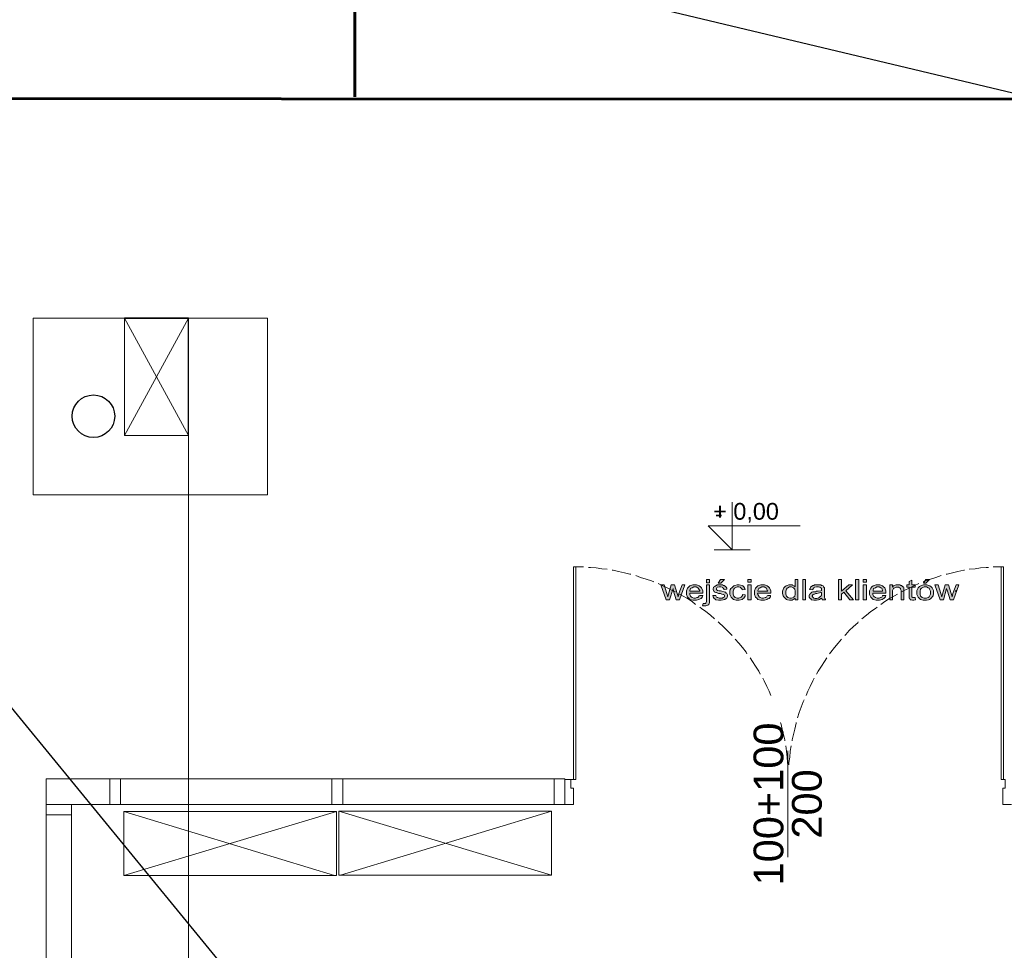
# Model space of a CAD drawing. Header units: millimetres. Extents: x 126553 to 403692, y -95821 to 38049.
# Tile 186 of 256: x 220965 to 221428, y 13166 to 13604. Entities that reach past the tile are written whole.
import ezdxf
from ezdxf import colors
from ezdxf.entities.mleader import LeaderData, LeaderLine
from ezdxf.enums import TextEntityAlignment as Align
from ezdxf.math import Vec2, Vec3

# ---------------------------------------------------------------- set-up
doc = ezdxf.new("R2010")
doc.units = ezdxf.units.MM
for name, color, linetype, lineweight in [('_(06 GRUBA)', 7, 'Continuous', 40), ('ewakaucja', 3, 'Continuous', 50), ('OKNA', 7, 'Continuous', 13), ('ŚCIANY GRUBE', 7, 'Continuous', 20)]:
    doc.layers.add(name, color=color, linetype=linetype, lineweight=lineweight)
doc.layers.add('_(15 PYTANIA)', color=3, linetype='Continuous', plot=False)
doc.layers.add('KOMINY', color=94, linetype='Continuous', plot=False)
doc.styles.add('A4_opis stolarki dla drzwi parametrycznych', font='arial.ttf')
doc.styles.add('PDF Arial', font='arial.ttf')
doc.styles.add('ROMANS', font='romans.shx', dxfattribs={"width": 0.7})

msp = doc.modelspace()

# ---------------------------------------------------------------- hatches: boundary and pattern name
at = {"layer": 'OKNA'}
h = msp.add_hatch(color=0, dxfattribs=at)
h.paths.add_polyline_path([(221269.48445, 13331.26108), (221266.94028, 13338.25754), (221268.42438, 13338.25754), (221269.69647, 13334.22927), (221270.12049, 13332.74518), (221270.12049, 13332.74518), (221270.33251, 13333.38122), (221270.54452, 13334.01726), (221271.81661, 13338.25754), (221273.30071, 13338.25754), (221274.57279, 13334.22927), (221274.99682, 13332.74518), (221275.42085, 13334.22927), (221276.90495, 13338.25754), (221278.17703, 13338.25754), (221275.63286, 13331.26108), (221274.14876, 13331.26108), (221272.87668, 13335.28935), (221272.66466, 13336.56143), (221270.96855, 13331.26108)], flags=0)
h.paths.add_polyline_path([(221285.1735, 13333.38122), (221286.6576, 13333.38122), (221286.44558, 13332.74518), (221285.80954, 13331.89712), (221285.38551, 13331.68511), (221284.74947, 13331.47309), (221283.6894, 13331.04906), (221281.99328, 13331.04906), (221280.50919, 13331.47309), (221280.08516, 13332.10913), (221279.44912, 13332.53316), (221279.02509, 13333.80525), (221279.02509, 13335.50136), (221279.44912, 13336.77344), (221280.08516, 13337.40949), (221280.50919, 13337.83351), (221281.99328, 13338.25754), (221283.6894, 13338.25754), (221284.96148, 13337.83351), (221285.59752, 13337.40949), (221286.02155, 13336.98546), (221286.6576, 13335.50136), (221286.6576, 13334.6533), (221286.6576, 13334.44129), (221280.50919, 13334.44129), (221280.50919, 13333.80525), (221280.93321, 13332.95719), (221281.14523, 13332.74518), (221281.56926, 13332.32115), (221282.41731, 13332.10913), (221283.26537, 13332.10913), (221283.90141, 13332.32115), (221284.32544, 13332.32115), (221284.53745, 13332.53316), (221284.96148, 13333.1692), (221285.1735, 13333.38122)], flags=0)
h.paths.add_polyline_path([(221280.50919, 13335.28935), (221285.1735, 13335.28935), (221285.1735, 13335.71337), (221284.74947, 13336.34942), (221284.53745, 13336.77344), (221284.32544, 13336.98546), (221283.47738, 13337.40949), (221282.41731, 13337.40949), (221281.56926, 13336.98546), (221281.14523, 13336.77344), (221280.93321, 13336.56143), (221280.50919, 13335.71337), (221280.50919, 13335.28935)], flags=0)
h.paths.add_polyline_path([(221288.35371, 13339.31761), (221288.35371, 13340.80171), (221289.83781, 13340.80171), (221289.83781, 13339.31761)], flags=0)
h.paths.add_polyline_path([(221286.44558, 13328.50489), (221286.86961, 13329.56496), (221287.92968, 13329.56496), (221288.14169, 13329.77698), (221288.14169, 13329.77698), (221288.35371, 13330.41302), (221288.35371, 13338.25754), (221289.83781, 13338.25754), (221289.83781, 13330.20101), (221289.62579, 13329.35295), (221289.41378, 13329.14094), (221288.98975, 13328.71691), (221288.14169, 13328.50489)], flags=0)
h.paths.add_polyline_path([(221291.32191, 13333.38122), (221292.806, 13333.38122), (221292.806, 13333.1692), (221293.01802, 13332.53316), (221293.44205, 13332.32115), (221293.65406, 13332.32115), (221294.2901, 13332.10913), (221295.98622, 13332.10913), (221296.19823, 13332.32115), (221296.62226, 13332.53316), (221296.83427, 13332.95719), (221296.83427, 13333.38122), (221296.62226, 13333.59323), (221296.41024, 13333.80525), (221296.19823, 13333.80525), (221295.56219, 13334.01726), (221294.92615, 13334.22927), (221294.07809, 13334.22927), (221293.01802, 13334.6533), (221292.806, 13334.6533), (221292.38198, 13334.86532), (221291.95795, 13335.07733), (221291.95795, 13335.28935), (221291.74593, 13335.50136), (221291.53392, 13336.1374), (221291.53392, 13336.56143), (221291.74593, 13336.98546), (221291.74593, 13337.19747), (221291.95795, 13337.40949), (221292.38198, 13337.6215), (221292.59399, 13337.83351), (221292.59399, 13337.83351), (221293.01802, 13338.04553), (221293.44205, 13338.25754), (221295.98622, 13338.25754), (221296.41024, 13338.04553), (221296.62226, 13338.04553), (221297.2583, 13337.6215), (221297.47031, 13337.40949), (221297.68233, 13337.19747), (221297.89434, 13336.77344), (221297.89434, 13336.34942), (221296.62226, 13336.1374), (221296.41024, 13336.56143), (221296.19823, 13336.98546), (221295.98622, 13336.98546), (221295.7742, 13337.19747), (221295.13816, 13337.40949), (221294.2901, 13337.40949), (221293.44205, 13337.19747), (221293.23003, 13336.98546), (221293.23003, 13336.98546), (221293.01802, 13336.56143), (221293.01802, 13336.34942), (221293.01802, 13336.1374), (221293.01802, 13336.1374), (221293.23003, 13335.92539), (221293.44205, 13335.71337), (221293.65406, 13335.71337), (221294.2901, 13335.50136), (221294.92615, 13335.50136), (221295.56219, 13335.28935), (221296.62226, 13335.07733), (221297.04629, 13334.86532), (221297.2583, 13334.86532), (221297.68233, 13334.44129), (221297.89434, 13334.22927), (221298.10636, 13334.01726), (221298.31837, 13333.59323), (221298.31837, 13332.95719), (221298.10636, 13332.53316), (221297.89434, 13332.10913), (221297.68233, 13331.89712), (221297.04629, 13331.47309), (221296.62226, 13331.47309), (221296.19823, 13331.26108), (221295.35017, 13331.04906), (221294.07809, 13331.04906), (221292.806, 13331.26108), (221292.38198, 13331.68511), (221291.95795, 13331.89712), (221291.53392, 13332.74518), (221291.32191, 13333.38122)], flags=0)
h.paths.add_polyline_path([(221293.86607, 13339.1056), (221294.92615, 13340.80171), (221296.83427, 13340.80171), (221295.13816, 13339.1056)], flags=0)
h.paths.add_polyline_path([(221305.31484, 13333.80525), (221306.58692, 13333.59323), (221306.58692, 13332.95719), (221305.95088, 13332.10913), (221305.52685, 13331.68511), (221305.10282, 13331.47309), (221303.83074, 13331.04906), (221302.34664, 13331.04906), (221301.07455, 13331.47309), (221300.43851, 13332.10913), (221300.01448, 13332.53316), (221299.37844, 13333.80525), (221299.37844, 13335.28935), (221299.59046, 13336.1374), (221299.80247, 13336.56143), (221300.2265, 13336.98546), (221300.86254, 13337.6215), (221301.28657, 13337.83351), (221301.7106, 13338.04553), (221302.77067, 13338.25754), (221303.83074, 13338.25754), (221305.10282, 13338.04553), (221305.52685, 13337.83351), (221305.95088, 13337.40949), (221306.37491, 13336.56143), (221306.58692, 13336.1374), (221305.10282, 13335.92539), (221305.10282, 13336.34942), (221304.67879, 13336.77344), (221304.46678, 13336.98546), (221304.25477, 13337.19747), (221303.61872, 13337.40949), (221302.77067, 13337.40949), (221301.92261, 13336.98546), (221301.49858, 13336.77344), (221301.28657, 13336.34942), (221300.86254, 13335.28935), (221300.86254, 13334.01726), (221301.28657, 13332.95719), (221301.49858, 13332.74518), (221301.92261, 13332.32115), (221302.77067, 13332.10913), (221303.61872, 13332.10913), (221304.25477, 13332.32115), (221304.67879, 13332.53316), (221304.89081, 13332.74518), (221305.31484, 13333.38122), (221305.31484, 13333.80525)], flags=0)
h.paths.add_polyline_path([(221307.85901, 13339.52963), (221307.85901, 13340.80171), (221309.3431, 13340.80171), (221309.3431, 13339.52963)], flags=0)
h.paths.add_polyline_path([(221307.85901, 13331.26108), (221307.85901, 13338.25754), (221309.3431, 13338.25754), (221309.3431, 13331.26108)], flags=0)
h.paths.add_polyline_path([(221317.18763, 13333.38122), (221318.45971, 13333.38122), (221318.45971, 13332.74518), (221317.82367, 13331.89712), (221317.18763, 13331.68511), (221316.7636, 13331.47309), (221315.70353, 13331.04906), (221314.00741, 13331.04906), (221312.52332, 13331.47309), (221312.09929, 13332.10913), (221311.46325, 13332.53316), (221311.03922, 13333.80525), (221311.03922, 13335.50136), (221311.46325, 13336.77344), (221312.09929, 13337.40949), (221312.52332, 13337.83351), (221314.00741, 13338.25754), (221315.70353, 13338.25754), (221316.97561, 13337.83351), (221317.61165, 13337.40949), (221318.03568, 13336.98546), (221318.67173, 13335.50136), (221318.67173, 13334.6533), (221318.67173, 13334.44129), (221312.3113, 13334.44129), (221312.52332, 13333.80525), (221312.94734, 13332.95719), (221313.15936, 13332.74518), (221313.58339, 13332.32115), (221314.43144, 13332.10913), (221315.2795, 13332.10913), (221315.91554, 13332.32115), (221316.33957, 13332.32115), (221316.55158, 13332.53316), (221316.97561, 13333.1692), (221317.18763, 13333.38122)], flags=0)
h.paths.add_polyline_path([(221312.52332, 13335.28935), (221317.18763, 13335.28935), (221316.97561, 13335.71337), (221316.7636, 13336.34942), (221316.55158, 13336.77344), (221316.33957, 13336.98546), (221315.49151, 13337.40949), (221314.43144, 13337.40949), (221313.58339, 13336.98546), (221313.15936, 13336.77344), (221312.94734, 13336.56143), (221312.52332, 13335.71337), (221312.52332, 13335.28935)], flags=0)
h.paths.add_polyline_path([(221330.12049, 13331.26108), (221330.12049, 13332.10913), (221329.69646, 13331.68511), (221328.63639, 13331.04906), (221327.3643, 13331.04906), (221326.51625, 13331.26108), (221326.09222, 13331.47309), (221325.66819, 13331.68511), (221325.03215, 13332.32115), (221324.82013, 13332.74518), (221324.39611, 13333.1692), (221324.18409, 13334.22927), (221324.18409, 13335.28935), (221324.39611, 13336.1374), (221324.60812, 13336.56143), (221324.82013, 13336.98546), (221325.45618, 13337.6215), (221325.8802, 13337.83351), (221326.30423, 13338.04553), (221327.15229, 13338.25754), (221328.8484, 13338.25754), (221329.06042, 13338.04553), (221329.48444, 13337.83351), (221329.90847, 13337.6215), (221330.12049, 13337.40949), (221330.12049, 13340.80171), (221331.39257, 13340.80171), (221331.39257, 13331.26108)], flags=0)
h.paths.add_polyline_path([(221325.66819, 13334.6533), (221325.66819, 13334.01726), (221326.09222, 13332.95719), (221326.30423, 13332.74518), (221326.72826, 13332.32115), (221327.57632, 13332.10913), (221328.42437, 13332.10913), (221329.27243, 13332.32115), (221329.48444, 13332.74518), (221329.90847, 13332.95719), (221330.12049, 13334.01726), (221330.12049, 13335.28935), (221329.90847, 13336.34942), (221329.48444, 13336.77344), (221329.27243, 13336.98546), (221328.42437, 13337.40949), (221327.3643, 13337.40949), (221326.72826, 13336.98546), (221326.30423, 13336.77344), (221326.09222, 13336.34942), (221325.66819, 13335.28935), (221325.66819, 13334.6533)], flags=0)
h.paths.add_polyline_path([(221333.72473, 13331.26108), (221333.72473, 13340.80171), (221334.99681, 13340.80171), (221334.99681, 13331.26108)], flags=0)
h.paths.add_polyline_path([(221342.62932, 13332.10913), (221342.20529, 13331.89712), (221341.56925, 13331.47309), (221341.14522, 13331.26108), (221340.72119, 13331.26108), (221340.08515, 13331.04906), (221338.81307, 13331.04906), (221337.75299, 13331.26108), (221337.54098, 13331.68511), (221337.11695, 13331.89712), (221336.69292, 13332.53316), (221336.69292, 13333.38122), (221336.90494, 13333.80525), (221337.11695, 13334.01726), (221337.11695, 13334.22927), (221337.54098, 13334.44129), (221337.75299, 13334.6533), (221337.96501, 13334.86532), (221338.38904, 13335.07733), (221339.66112, 13335.07733), (221340.08515, 13335.28935), (221340.93321, 13335.28935), (221342.20529, 13335.50136), (221342.41731, 13335.71337), (221342.41731, 13335.92539), (221342.41731, 13336.77344), (221342.20529, 13336.98546), (221341.78126, 13337.19747), (221341.14522, 13337.40949), (221340.08515, 13337.40949), (221339.23709, 13337.19747), (221339.02508, 13336.98546), (221338.81307, 13336.98546), (221338.38904, 13336.34942), (221338.38904, 13335.92539), (221336.90494, 13336.1374), (221337.11695, 13336.56143), (221337.32897, 13337.19747), (221337.54098, 13337.40949), (221337.75299, 13337.6215), (221338.38904, 13338.04553), (221338.81307, 13338.04553), (221339.23709, 13338.25754), (221342.20529, 13338.25754), (221342.41731, 13338.04553), (221342.84133, 13338.04553), (221343.26536, 13337.83351), (221343.47738, 13337.6215), (221343.47738, 13337.40949), (221343.9014, 13336.98546), (221343.9014, 13332.32115), (221344.11342, 13332.10913), (221344.11342, 13331.89712), (221344.32543, 13331.47309), (221344.32543, 13331.26108), (221342.84133, 13331.26108), (221342.84133, 13331.47309), (221342.62932, 13331.89712), (221342.62932, 13332.10913)], flags=0)
h.paths.add_polyline_path([(221342.41731, 13334.6533), (221342.20529, 13334.6533), (221340.93321, 13334.44129), (221340.29716, 13334.22927), (221339.87314, 13334.22927), (221339.23709, 13334.01726), (221338.81307, 13334.01726), (221338.60105, 13333.80525), (221338.38904, 13333.59323), (221338.38904, 13333.59323), (221338.17702, 13333.1692), (221338.17702, 13332.95719), (221338.38904, 13332.53316), (221338.60105, 13332.32115), (221338.81307, 13332.10913), (221339.44911, 13331.89712), (221340.29716, 13331.89712), (221340.93321, 13332.10913), (221341.35723, 13332.32115), (221341.56925, 13332.53316), (221342.20529, 13332.95719), (221342.20529, 13333.1692), (221342.41731, 13333.38122)], flags=0)
h.paths.add_polyline_path([(221350.47384, 13331.26108), (221350.47384, 13340.80171), (221351.95794, 13340.80171), (221351.95794, 13335.28935), (221355.35017, 13338.25754), (221357.04628, 13338.25754), (221353.86607, 13335.50136), (221357.47031, 13331.26108), (221355.77419, 13331.26108), (221353.01801, 13334.86532), (221351.95794, 13334.01726), (221351.95794, 13331.26108)], flags=0)
h.paths.add_polyline_path([(221358.53038, 13331.26108), (221358.53038, 13340.80171), (221360.01448, 13340.80171), (221360.01448, 13331.26108)], flags=0)
h.paths.add_polyline_path([(221362.13462, 13339.52963), (221362.13462, 13340.80171), (221363.61872, 13340.80171), (221363.61872, 13339.52963)], flags=0)
h.paths.add_polyline_path([(221362.13462, 13331.26108), (221362.13462, 13338.25754), (221363.61872, 13338.25754), (221363.61872, 13331.26108)], flags=0)
h.paths.add_polyline_path([(221371.25122, 13333.38122), (221372.73532, 13333.38122), (221372.52331, 13332.74518), (221371.88727, 13331.89712), (221371.46324, 13331.68511), (221371.03921, 13331.47309), (221369.76713, 13331.04906), (221368.28303, 13331.04906), (221366.79893, 13331.47309), (221366.16289, 13332.10913), (221365.73886, 13332.53316), (221365.10281, 13333.80525), (221365.10281, 13335.50136), (221365.73886, 13336.77344), (221366.16289, 13337.40949), (221366.79893, 13337.83351), (221368.28303, 13338.25754), (221369.97914, 13338.25754), (221371.25122, 13337.83351), (221371.67525, 13337.40949), (221372.31129, 13336.98546), (221372.73532, 13335.50136), (221372.73532, 13334.6533), (221372.73532, 13334.44129), (221366.58691, 13334.44129), (221366.58691, 13333.80525), (221367.01094, 13332.95719), (221367.43497, 13332.74518), (221367.859, 13332.32115), (221368.70705, 13332.10913), (221369.55511, 13332.10913), (221370.19115, 13332.32115), (221370.40317, 13332.32115), (221370.8272, 13332.53316), (221371.25122, 13333.1692), (221371.25122, 13333.38122)], flags=0)
h.paths.add_polyline_path([(221366.79893, 13335.28935), (221371.25122, 13335.28935), (221371.25122, 13335.71337), (221371.03921, 13336.34942), (221370.8272, 13336.77344), (221370.40317, 13336.98546), (221369.55511, 13337.40949), (221368.49504, 13337.40949), (221367.859, 13336.98546), (221367.43497, 13336.77344), (221367.01094, 13336.56143), (221366.79893, 13335.71337), (221366.79893, 13335.28935)], flags=0)
h.paths.add_polyline_path([(221374.64345, 13331.26108), (221374.64345, 13338.25754), (221375.91553, 13338.25754), (221375.91553, 13337.19747), (221376.33956, 13337.83351), (221377.61165, 13338.25754), (221379.51977, 13338.25754), (221379.73179, 13338.04553), (221380.15582, 13338.04553), (221380.57984, 13337.6215), (221380.79186, 13337.40949), (221381.00387, 13337.40949), (221381.21589, 13336.98546), (221381.21589, 13336.56143), (221381.21589, 13331.26108), (221379.9438, 13331.26108), (221379.9438, 13335.71337), (221379.73179, 13336.34942), (221379.73179, 13336.77344), (221379.30776, 13336.98546), (221379.09575, 13336.98546), (221378.88373, 13337.19747), (221377.61165, 13337.19747), (221376.9756, 13336.98546), (221376.55158, 13336.77344), (221376.33956, 13336.56143), (221375.91553, 13335.71337), (221375.91553, 13331.26108)], flags=0)
h.paths.add_polyline_path([(221386.51624, 13332.32115), (221386.72825, 13331.26108), (221386.51624, 13331.26108), (221385.8802, 13331.04906), (221385.24415, 13331.04906), (221384.60811, 13331.26108), (221384.3961, 13331.26108), (221384.18408, 13331.47309), (221383.97207, 13331.68511), (221383.97207, 13331.89712), (221383.76006, 13332.10913), (221383.76006, 13337.19747), (221382.69999, 13337.19747), (221382.69999, 13338.25754), (221383.76006, 13338.25754), (221383.76006, 13339.95366), (221385.03214, 13340.5897), (221385.03214, 13338.25754), (221386.51624, 13338.25754), (221386.51624, 13337.19747), (221385.03214, 13337.19747), (221385.03214, 13332.53316), (221385.24415, 13332.53316), (221385.24415, 13332.32115)], flags=0)
h.paths.add_polyline_path([(221387.3643, 13334.6533), (221387.3643, 13335.71337), (221388.00034, 13336.98546), (221388.63638, 13337.6215), (221389.27242, 13337.83351), (221390.54451, 13338.25754), (221392.02861, 13338.25754), (221393.51271, 13337.83351), (221394.14875, 13337.40949), (221394.57278, 13336.98546), (221395.20882, 13335.71337), (221395.20882, 13334.22927), (221394.9968, 13333.1692), (221394.57278, 13332.74518), (221394.36076, 13332.32115), (221393.72472, 13331.68511), (221393.30069, 13331.47309), (221392.87666, 13331.26108), (221391.81659, 13331.04906), (221390.33249, 13331.04906), (221389.06041, 13331.47309), (221388.42437, 13332.10913), (221388.00034, 13332.53316), (221387.3643, 13333.80525), (221387.3643, 13334.6533)], flags=0)
h.paths.add_polyline_path([(221388.84839, 13334.6533), (221388.84839, 13334.01726), (221389.06041, 13332.95719), (221389.48444, 13332.74518), (221389.90847, 13332.32115), (221390.75652, 13332.10913), (221391.81659, 13332.10913), (221392.66465, 13332.32115), (221393.08868, 13332.74518), (221393.30069, 13332.95719), (221393.72472, 13334.01726), (221393.72472, 13335.28935), (221393.30069, 13336.34942), (221393.08868, 13336.77344), (221392.66465, 13336.98546), (221391.81659, 13337.40949), (221390.75652, 13337.40949), (221389.90847, 13336.98546), (221389.48444, 13336.77344), (221389.06041, 13336.34942), (221388.84839, 13335.28935), (221388.84839, 13334.6533)], flags=0)
h.paths.add_polyline_path([(221390.54451, 13339.1056), (221391.60458, 13340.80171), (221393.30069, 13340.80171), (221391.60458, 13339.1056)], flags=0)
h.paths.add_polyline_path([(221398.38903, 13331.26108), (221395.84486, 13338.25754), (221397.32896, 13338.25754), (221398.60104, 13334.22927), (221399.02507, 13332.74518), (221399.02507, 13332.74518), (221399.23709, 13333.38122), (221399.4491, 13334.01726), (221400.72118, 13338.25754), (221402.20528, 13338.25754), (221403.47737, 13334.22927), (221403.9014, 13332.74518), (221404.32542, 13334.22927), (221405.80952, 13338.25754), (221407.08161, 13338.25754), (221404.53744, 13331.26108), (221403.05334, 13331.26108), (221401.78126, 13335.28935), (221401.35723, 13336.56143), (221399.87313, 13331.26108)], flags=0)

# ---------------------------------------------------------------- linework, layer by layer
at = {"layer": '_(15 PYTANIA)', "ltscale": 100}
for points in [[(221014.6435, 13463.76989), (221044.7495, 13463.76989)], [(221014.6435, 13463.76989), (221044.7495, 13463.76989)], [(221014.6435, 13463.76989), (221044.7495, 13463.76989)], [(221014.6435, 13463.76989), (221044.7495, 13463.76989)], [(221014.6435, 13463.76989), (221044.7495, 13463.76989)], [(221014.6435, 13463.76989), (221044.7495, 13463.76989)], [(221014.6435, 13463.76989), (221044.7495, 13463.76989)], [(221044.7495, 13463.76989), (221014.6435, 13463.76989)], [(221044.7495, 13408.64623), (221044.7495, 13463.76989)], [(221044.7495, 13408.64623), (221044.7495, 13463.76989)], [(221044.7495, 13408.64623), (221044.7495, 13463.76989)], [(221044.7495, 13408.64623), (221044.7495, 13463.76989)], [(221044.7495, 13408.64623), (221044.7495, 13463.76989)], [(221044.7495, 13408.64623), (221044.7495, 13463.76989)], [(221044.7495, 13408.64623), (221044.7495, 13463.76989)]]:
    msp.add_lwpolyline(points, dxfattribs=at)
at = {"layer": 'ewakaucja', "color": 3, "lineweight": 60}
msp.add_line((221122.90936, 13568.01048), (221122.90936, 13800.51032), dxfattribs=at)
msp.add_lwpolyline([(220576.79457, 13567.22032), (221599.86011, 13566.8183)], dxfattribs=at)
at = {"layer": 'KOMINY', "color": 0}
msp.add_circle((220999.95106, 13417.68028), 10, dxfattribs=at)
at = {"layer": 'OKNA', "color": 0}
for points in [[(221044.7495, 12857.83358), (221044.7495, 13408.64623)], [(221332.45264, 13366.03139), (221300.43851, 13366.03139), (221289.20176, 13366.03139), (221300.43851, 13354.79464), (221300.43851, 13377.26814)], [(221308.91908, 13354.79464), (221300.43851, 13354.79464), (221291.95795, 13354.79464)], [(221221.78128, 13246.66745), (221224.53746, 13246.66745), (221226.86962, 13246.66745), (221226.86962, 13346.73811)], [(221230.47386, 13346.73811), (221225.80955, 13346.73811), (221225.80955, 13246.66745)], [(221241.7106, 13345.67804), (221239.16644, 13345.89005), (221236.41025, 13346.31408), (221233.86608, 13346.52609), (221232.80601, 13346.52609)], [(221421.07454, 13346.52609), (221420.01447, 13346.52609), (221417.25829, 13346.31408), (221414.71412, 13345.89005), (221411.95793, 13345.67804)], [(221428.071, 13246.66745), (221428.071, 13346.73811), (221423.19468, 13346.73811)], [(221431.88726, 13235.00667), (221427.85899, 13235.00667), (221427.85899, 13242.63918), (221428.91906, 13242.63918), (221428.91906, 13246.66745), (221427.01093, 13246.66745), (221427.01093, 13346.73811)], [(221252.73534, 13343.34588), (221252.31131, 13343.34588), (221249.76714, 13343.98192), (221247.01096, 13344.61797), (221244.46679, 13345.25401), (221244.04276, 13345.25401)], [(221263.54806, 13339.74164), (221262.48799, 13340.16567), (221259.94382, 13341.01373), (221257.39965, 13341.86178), (221255.06749, 13342.70984)], [(221398.81306, 13342.70984), (221396.26889, 13341.86178), (221393.72472, 13341.01373), (221391.39256, 13340.16567), (221390.33249, 13339.74164)], [(221409.83779, 13345.25401), (221409.41376, 13345.25401), (221406.65758, 13344.61797), (221404.11341, 13343.98192), (221401.56924, 13343.34588), (221401.14521, 13343.34588)], [(221273.72473, 13335.07733), (221272.24064, 13335.71337), (221269.90848, 13336.98546), (221267.57633, 13338.04553), (221265.6682, 13338.89359)], [(221388.21235, 13338.89359), (221386.30423, 13338.04553), (221383.97207, 13336.98546), (221381.4279, 13335.71337), (221380.15582, 13335.07733)], [(221283.26537, 13329.14094), (221281.56926, 13330.41302), (221279.44912, 13331.89712), (221277.11696, 13333.1692), (221275.63286, 13334.01726)], [(221378.24769, 13334.01726), (221376.76359, 13333.1692), (221374.43144, 13331.89712), (221372.31129, 13330.41302), (221370.40317, 13329.14094)], [(221292.16996, 13322.35648), (221290.26183, 13324.0526), (221288.14169, 13325.74871), (221286.02155, 13327.23281), (221285.1735, 13327.86885)], [(221368.70705, 13327.86885), (221367.859, 13327.23281), (221365.73886, 13325.74871), (221363.61872, 13324.0526), (221361.49857, 13322.35648)], [(221300.43851, 13314.51196), (221300.01448, 13314.93599), (221298.10636, 13316.84412), (221296.19823, 13318.75224), (221294.2901, 13320.44836), (221293.86607, 13320.87239)], [(221359.80246, 13320.87239), (221359.59045, 13320.44836), (221357.47031, 13318.75224), (221355.56218, 13316.84412), (221353.86607, 13314.93599), (221353.44204, 13314.51196)], [(221307.43498, 13305.81938), (221307.01095, 13306.66744), (221305.31484, 13308.78758), (221303.61872, 13310.90772), (221301.92261, 13312.81585)], [(221351.95794, 13312.81585), (221350.26183, 13310.90772), (221348.56571, 13308.78758), (221346.8696, 13306.66744), (221346.23356, 13305.81938)], [(221313.58339, 13296.27875), (221312.94734, 13297.76285), (221311.46325, 13300.095), (221309.97915, 13302.21514), (221308.91908, 13303.91126)], [(221344.96147, 13303.91126), (221343.9014, 13302.21514), (221342.41731, 13300.095), (221340.93321, 13297.76285), (221340.08515, 13296.27875)], [(221318.67173, 13286.31409), (221317.82367, 13288.22221), (221316.7636, 13290.55437), (221315.49151, 13293.09854), (221314.85547, 13294.37062)], [(221339.02508, 13294.37062), (221338.38904, 13293.09854), (221337.11695, 13290.55437), (221336.05688, 13288.22221), (221335.20883, 13286.31409)], [(221334.36077, 13284.19395), (221333.93674, 13283.34589), (221332.87667, 13280.80172), (221332.02861, 13278.25755), (221331.18056, 13275.71338)], [(221325.24416, 13264.90066), (221325.24416, 13265.32469), (221324.60812, 13267.86886), (221323.97208, 13270.41303), (221323.33604, 13273.16921), (221323.12402, 13273.59324)], [(221330.54452, 13273.59324), (221330.54452, 13273.16921), (221329.90847, 13270.41303), (221329.27243, 13267.86886), (221328.63639, 13265.32469), (221328.63639, 13264.90066)], [(221326.72826, 13253.66391), (221326.51625, 13254.72398), (221326.30423, 13257.26815), (221326.09222, 13260.02434), (221325.66819, 13262.56851)], [(221328.21236, 13262.56851), (221327.78833, 13260.02434), (221327.57632, 13257.26815), (221327.15229, 13254.72398), (221327.15229, 13253.66391)], [(221224.53746, 13246.66745), (221224.53746, 13242.63918), (221225.80955, 13242.63918), (221225.80955, 13235.00667), (221221.78128, 13235.00667)], [(221193.5834, 13235.00667), (221217.541, 13235.00667)], [(221114.29013, 13201.50844), (221014.21947, 13201.50844), (221114.29013, 13231.61445), (221114.29013, 13201.50844), (221114.29013, 13231.61445), (221014.21947, 13231.61445), (221113.44207, 13201.50844)], [(221014.21947, 13231.61445), (221014.21947, 13201.50844)], [(221115.3502, 13201.72046), (221215.42086, 13201.72046), (221115.3502, 13231.82646), (221115.3502, 13201.72046), (221115.3502, 13231.82646), (221215.42086, 13231.82646), (221116.19825, 13201.72046)], [(221215.42086, 13231.82646), (221215.42086, 13201.72046)]]:
    msp.add_lwpolyline(points, dxfattribs=at)
for points in [[(221269.48445, 13331.26108), (221266.94028, 13338.25754), (221268.42438, 13338.25754), (221269.69647, 13334.22927), (221270.12049, 13332.74518), (221270.33251, 13333.38122), (221270.54452, 13334.01726), (221271.81661, 13338.25754), (221273.30071, 13338.25754), (221274.57279, 13334.22927), (221274.99682, 13332.74518), (221275.42085, 13334.22927), (221276.90495, 13338.25754), (221278.17703, 13338.25754), (221275.63286, 13331.26108), (221274.14876, 13331.26108), (221272.87668, 13335.28935), (221272.66466, 13336.56143), (221270.96855, 13331.26108)], [(221285.1735, 13333.38122), (221286.6576, 13333.38122), (221286.44558, 13332.74518), (221285.80954, 13331.89712), (221285.38551, 13331.68511), (221284.74947, 13331.47309), (221283.6894, 13331.04906), (221281.99328, 13331.04906), (221280.50919, 13331.47309), (221280.08516, 13332.10913), (221279.44912, 13332.53316), (221279.02509, 13333.80525), (221279.02509, 13335.50136), (221279.44912, 13336.77344), (221280.08516, 13337.40949), (221280.50919, 13337.83351), (221281.99328, 13338.25754), (221283.6894, 13338.25754), (221284.96148, 13337.83351), (221285.59752, 13337.40949), (221286.02155, 13336.98546), (221286.6576, 13335.50136), (221286.6576, 13334.6533), (221286.6576, 13334.44129), (221280.50919, 13334.44129), (221280.50919, 13333.80525), (221280.93321, 13332.95719), (221281.14523, 13332.74518), (221281.56926, 13332.32115), (221282.41731, 13332.10913), (221283.26537, 13332.10913), (221283.90141, 13332.32115), (221284.32544, 13332.32115), (221284.53745, 13332.53316), (221284.96148, 13333.1692)], [(221280.50919, 13335.28935), (221285.1735, 13335.28935), (221285.1735, 13335.71337), (221284.74947, 13336.34942), (221284.53745, 13336.77344), (221284.32544, 13336.98546), (221283.47738, 13337.40949), (221282.41731, 13337.40949), (221281.56926, 13336.98546), (221281.14523, 13336.77344), (221280.93321, 13336.56143), (221280.50919, 13335.71337)], [(221286.44558, 13328.50489), (221286.86961, 13329.56496), (221287.92968, 13329.56496), (221288.14169, 13329.77698), (221288.35371, 13330.41302), (221288.35371, 13338.25754), (221289.83781, 13338.25754), (221289.83781, 13330.20101), (221289.62579, 13329.35295), (221289.41378, 13329.14094), (221288.98975, 13328.71691), (221288.14169, 13328.50489)], [(221288.35371, 13339.31761), (221288.35371, 13340.80171), (221289.83781, 13340.80171), (221289.83781, 13339.31761)], [(221291.32191, 13333.38122), (221292.806, 13333.38122), (221292.806, 13333.1692), (221293.01802, 13332.53316), (221293.44205, 13332.32115), (221293.65406, 13332.32115), (221294.2901, 13332.10913), (221295.98622, 13332.10913), (221296.19823, 13332.32115), (221296.62226, 13332.53316), (221296.83427, 13332.95719), (221296.83427, 13333.38122), (221296.62226, 13333.59323), (221296.41024, 13333.80525), (221296.19823, 13333.80525), (221295.56219, 13334.01726), (221294.92615, 13334.22927), (221294.07809, 13334.22927), (221293.01802, 13334.6533), (221292.806, 13334.6533), (221292.38198, 13334.86532), (221291.95795, 13335.07733), (221291.95795, 13335.28935), (221291.74593, 13335.50136), (221291.53392, 13336.1374), (221291.53392, 13336.56143), (221291.74593, 13336.98546), (221291.74593, 13337.19747), (221291.95795, 13337.40949), (221292.38198, 13337.6215), (221292.59399, 13337.83351), (221293.01802, 13338.04553), (221293.44205, 13338.25754), (221295.98622, 13338.25754), (221296.41024, 13338.04553), (221296.62226, 13338.04553), (221297.2583, 13337.6215), (221297.47031, 13337.40949), (221297.68233, 13337.19747), (221297.89434, 13336.77344), (221297.89434, 13336.34942), (221296.62226, 13336.1374), (221296.41024, 13336.56143), (221296.19823, 13336.98546), (221295.98622, 13336.98546), (221295.7742, 13337.19747), (221295.13816, 13337.40949), (221294.2901, 13337.40949), (221293.44205, 13337.19747), (221293.23003, 13336.98546), (221293.01802, 13336.56143), (221293.01802, 13336.34942), (221293.01802, 13336.1374), (221293.23003, 13335.92539), (221293.44205, 13335.71337), (221293.65406, 13335.71337), (221294.2901, 13335.50136), (221294.92615, 13335.50136), (221295.56219, 13335.28935), (221296.62226, 13335.07733), (221297.04629, 13334.86532), (221297.2583, 13334.86532), (221297.68233, 13334.44129), (221297.89434, 13334.22927), (221298.10636, 13334.01726), (221298.31837, 13333.59323), (221298.31837, 13332.95719), (221298.10636, 13332.53316), (221297.89434, 13332.10913), (221297.68233, 13331.89712), (221297.04629, 13331.47309), (221296.62226, 13331.47309), (221296.19823, 13331.26108), (221295.35017, 13331.04906), (221294.07809, 13331.04906), (221292.806, 13331.26108), (221292.38198, 13331.68511), (221291.95795, 13331.89712), (221291.53392, 13332.74518)], [(221293.86607, 13339.1056), (221294.92615, 13340.80171), (221296.83427, 13340.80171), (221295.13816, 13339.1056)], [(221305.31484, 13333.80525), (221306.58692, 13333.59323), (221306.58692, 13332.95719), (221305.95088, 13332.10913), (221305.52685, 13331.68511), (221305.10282, 13331.47309), (221303.83074, 13331.04906), (221302.34664, 13331.04906), (221301.07455, 13331.47309), (221300.43851, 13332.10913), (221300.01448, 13332.53316), (221299.37844, 13333.80525), (221299.37844, 13335.28935), (221299.59046, 13336.1374), (221299.80247, 13336.56143), (221300.2265, 13336.98546), (221300.86254, 13337.6215), (221301.28657, 13337.83351), (221301.7106, 13338.04553), (221302.77067, 13338.25754), (221303.83074, 13338.25754), (221305.10282, 13338.04553), (221305.52685, 13337.83351), (221305.95088, 13337.40949), (221306.37491, 13336.56143), (221306.58692, 13336.1374), (221305.10282, 13335.92539), (221305.10282, 13336.34942), (221304.67879, 13336.77344), (221304.46678, 13336.98546), (221304.25477, 13337.19747), (221303.61872, 13337.40949), (221302.77067, 13337.40949), (221301.92261, 13336.98546), (221301.49858, 13336.77344), (221301.28657, 13336.34942), (221300.86254, 13335.28935), (221300.86254, 13334.01726), (221301.28657, 13332.95719), (221301.49858, 13332.74518), (221301.92261, 13332.32115), (221302.77067, 13332.10913), (221303.61872, 13332.10913), (221304.25477, 13332.32115), (221304.67879, 13332.53316), (221304.89081, 13332.74518), (221305.31484, 13333.38122)], [(221307.85901, 13339.52963), (221307.85901, 13340.80171), (221309.3431, 13340.80171), (221309.3431, 13339.52963)], [(221307.85901, 13331.26108), (221307.85901, 13338.25754), (221309.3431, 13338.25754), (221309.3431, 13331.26108)], [(221317.18763, 13333.38122), (221318.45971, 13333.38122), (221318.45971, 13332.74518), (221317.82367, 13331.89712), (221317.18763, 13331.68511), (221316.7636, 13331.47309), (221315.70353, 13331.04906), (221314.00741, 13331.04906), (221312.52332, 13331.47309), (221312.09929, 13332.10913), (221311.46325, 13332.53316), (221311.03922, 13333.80525), (221311.03922, 13335.50136), (221311.46325, 13336.77344), (221312.09929, 13337.40949), (221312.52332, 13337.83351), (221314.00741, 13338.25754), (221315.70353, 13338.25754), (221316.97561, 13337.83351), (221317.61165, 13337.40949), (221318.03568, 13336.98546), (221318.67173, 13335.50136), (221318.67173, 13334.6533), (221318.67173, 13334.44129), (221312.3113, 13334.44129), (221312.52332, 13333.80525), (221312.94734, 13332.95719), (221313.15936, 13332.74518), (221313.58339, 13332.32115), (221314.43144, 13332.10913), (221315.2795, 13332.10913), (221315.91554, 13332.32115), (221316.33957, 13332.32115), (221316.55158, 13332.53316), (221316.97561, 13333.1692)], [(221312.52332, 13335.28935), (221317.18763, 13335.28935), (221316.97561, 13335.71337), (221316.7636, 13336.34942), (221316.55158, 13336.77344), (221316.33957, 13336.98546), (221315.49151, 13337.40949), (221314.43144, 13337.40949), (221313.58339, 13336.98546), (221313.15936, 13336.77344), (221312.94734, 13336.56143), (221312.52332, 13335.71337)], [(221330.12049, 13331.26108), (221330.12049, 13332.10913), (221329.69646, 13331.68511), (221328.63639, 13331.04906), (221327.3643, 13331.04906), (221326.51625, 13331.26108), (221326.09222, 13331.47309), (221325.66819, 13331.68511), (221325.03215, 13332.32115), (221324.82013, 13332.74518), (221324.39611, 13333.1692), (221324.18409, 13334.22927), (221324.18409, 13335.28935), (221324.39611, 13336.1374), (221324.60812, 13336.56143), (221324.82013, 13336.98546), (221325.45618, 13337.6215), (221325.8802, 13337.83351), (221326.30423, 13338.04553), (221327.15229, 13338.25754), (221328.8484, 13338.25754), (221329.06042, 13338.04553), (221329.48444, 13337.83351), (221329.90847, 13337.6215), (221330.12049, 13337.40949), (221330.12049, 13340.80171), (221331.39257, 13340.80171), (221331.39257, 13331.26108)], [(221325.66819, 13334.6533), (221325.66819, 13334.01726), (221326.09222, 13332.95719), (221326.30423, 13332.74518), (221326.72826, 13332.32115), (221327.57632, 13332.10913), (221328.42437, 13332.10913), (221329.27243, 13332.32115), (221329.48444, 13332.74518), (221329.90847, 13332.95719), (221330.12049, 13334.01726), (221330.12049, 13335.28935), (221329.90847, 13336.34942), (221329.48444, 13336.77344), (221329.27243, 13336.98546), (221328.42437, 13337.40949), (221327.3643, 13337.40949), (221326.72826, 13336.98546), (221326.30423, 13336.77344), (221326.09222, 13336.34942), (221325.66819, 13335.28935)], [(221333.72473, 13331.26108), (221333.72473, 13340.80171), (221334.99681, 13340.80171), (221334.99681, 13331.26108)], [(221342.62932, 13332.10913), (221342.20529, 13331.89712), (221341.56925, 13331.47309), (221341.14522, 13331.26108), (221340.72119, 13331.26108), (221340.08515, 13331.04906), (221338.81307, 13331.04906), (221337.75299, 13331.26108), (221337.54098, 13331.68511), (221337.11695, 13331.89712), (221336.69292, 13332.53316), (221336.69292, 13333.38122), (221336.90494, 13333.80525), (221337.11695, 13334.01726), (221337.11695, 13334.22927), (221337.54098, 13334.44129), (221337.75299, 13334.6533), (221337.96501, 13334.86532), (221338.38904, 13335.07733), (221339.66112, 13335.07733), (221340.08515, 13335.28935), (221340.93321, 13335.28935), (221342.20529, 13335.50136), (221342.41731, 13335.71337), (221342.41731, 13335.92539), (221342.41731, 13336.77344), (221342.20529, 13336.98546), (221341.78126, 13337.19747), (221341.14522, 13337.40949), (221340.08515, 13337.40949), (221339.23709, 13337.19747), (221339.02508, 13336.98546), (221338.81307, 13336.98546), (221338.38904, 13336.34942), (221338.38904, 13335.92539), (221336.90494, 13336.1374), (221337.11695, 13336.56143), (221337.32897, 13337.19747), (221337.54098, 13337.40949), (221337.75299, 13337.6215), (221338.38904, 13338.04553), (221338.81307, 13338.04553), (221339.23709, 13338.25754), (221342.20529, 13338.25754), (221342.41731, 13338.04553), (221342.84133, 13338.04553), (221343.26536, 13337.83351), (221343.47738, 13337.6215), (221343.47738, 13337.40949), (221343.9014, 13336.98546), (221343.9014, 13332.32115), (221344.11342, 13332.10913), (221344.11342, 13331.89712), (221344.32543, 13331.47309), (221344.32543, 13331.26108), (221342.84133, 13331.26108), (221342.84133, 13331.47309), (221342.62932, 13331.89712)], [(221350.47384, 13331.26108), (221350.47384, 13340.80171), (221351.95794, 13340.80171), (221351.95794, 13335.28935), (221355.35017, 13338.25754), (221357.04628, 13338.25754), (221353.86607, 13335.50136), (221357.47031, 13331.26108), (221355.77419, 13331.26108), (221353.01801, 13334.86532), (221351.95794, 13334.01726), (221351.95794, 13331.26108)], [(221358.53038, 13331.26108), (221358.53038, 13340.80171), (221360.01448, 13340.80171), (221360.01448, 13331.26108)], [(221362.13462, 13339.52963), (221362.13462, 13340.80171), (221363.61872, 13340.80171), (221363.61872, 13339.52963)], [(221362.13462, 13331.26108), (221362.13462, 13338.25754), (221363.61872, 13338.25754), (221363.61872, 13331.26108)], [(221371.25122, 13333.38122), (221372.73532, 13333.38122), (221372.52331, 13332.74518), (221371.88727, 13331.89712), (221371.46324, 13331.68511), (221371.03921, 13331.47309), (221369.76713, 13331.04906), (221368.28303, 13331.04906), (221366.79893, 13331.47309), (221366.16289, 13332.10913), (221365.73886, 13332.53316), (221365.10281, 13333.80525), (221365.10281, 13335.50136), (221365.73886, 13336.77344), (221366.16289, 13337.40949), (221366.79893, 13337.83351), (221368.28303, 13338.25754), (221369.97914, 13338.25754), (221371.25122, 13337.83351), (221371.67525, 13337.40949), (221372.31129, 13336.98546), (221372.73532, 13335.50136), (221372.73532, 13334.6533), (221372.73532, 13334.44129), (221366.58691, 13334.44129), (221366.58691, 13333.80525), (221367.01094, 13332.95719), (221367.43497, 13332.74518), (221367.859, 13332.32115), (221368.70705, 13332.10913), (221369.55511, 13332.10913), (221370.19115, 13332.32115), (221370.40317, 13332.32115), (221370.8272, 13332.53316), (221371.25122, 13333.1692)], [(221366.79893, 13335.28935), (221371.25122, 13335.28935), (221371.25122, 13335.71337), (221371.03921, 13336.34942), (221370.8272, 13336.77344), (221370.40317, 13336.98546), (221369.55511, 13337.40949), (221368.49504, 13337.40949), (221367.859, 13336.98546), (221367.43497, 13336.77344), (221367.01094, 13336.56143), (221366.79893, 13335.71337)], [(221374.64345, 13331.26108), (221374.64345, 13338.25754), (221375.91553, 13338.25754), (221375.91553, 13337.19747), (221376.33956, 13337.83351), (221377.61165, 13338.25754), (221379.51977, 13338.25754), (221379.73179, 13338.04553), (221380.15582, 13338.04553), (221380.57984, 13337.6215), (221380.79186, 13337.40949), (221381.00387, 13337.40949), (221381.21589, 13336.98546), (221381.21589, 13336.56143), (221381.21589, 13331.26108), (221379.9438, 13331.26108), (221379.9438, 13335.71337), (221379.73179, 13336.34942), (221379.73179, 13336.77344), (221379.30776, 13336.98546), (221379.09575, 13336.98546), (221378.88373, 13337.19747), (221377.61165, 13337.19747), (221376.9756, 13336.98546), (221376.55158, 13336.77344), (221376.33956, 13336.56143), (221375.91553, 13335.71337), (221375.91553, 13331.26108)], [(221386.51624, 13332.32115), (221386.72825, 13331.26108), (221386.51624, 13331.26108), (221385.8802, 13331.04906), (221385.24415, 13331.04906), (221384.60811, 13331.26108), (221384.3961, 13331.26108), (221384.18408, 13331.47309), (221383.97207, 13331.68511), (221383.97207, 13331.89712), (221383.76006, 13332.10913), (221383.76006, 13337.19747), (221382.69999, 13337.19747), (221382.69999, 13338.25754), (221383.76006, 13338.25754), (221383.76006, 13339.95366), (221385.03214, 13340.5897), (221385.03214, 13338.25754), (221386.51624, 13338.25754), (221386.51624, 13337.19747), (221385.03214, 13337.19747), (221385.03214, 13332.53316), (221385.24415, 13332.53316), (221385.24415, 13332.32115)], [(221387.3643, 13334.6533), (221387.3643, 13335.71337), (221388.00034, 13336.98546), (221388.63638, 13337.6215), (221389.27242, 13337.83351), (221390.54451, 13338.25754), (221392.02861, 13338.25754), (221393.51271, 13337.83351), (221394.14875, 13337.40949), (221394.57278, 13336.98546), (221395.20882, 13335.71337), (221395.20882, 13334.22927), (221394.9968, 13333.1692), (221394.57278, 13332.74518), (221394.36076, 13332.32115), (221393.72472, 13331.68511), (221393.30069, 13331.47309), (221392.87666, 13331.26108), (221391.81659, 13331.04906), (221390.33249, 13331.04906), (221389.06041, 13331.47309), (221388.42437, 13332.10913), (221388.00034, 13332.53316), (221387.3643, 13333.80525)], [(221388.84839, 13334.6533), (221388.84839, 13334.01726), (221389.06041, 13332.95719), (221389.48444, 13332.74518), (221389.90847, 13332.32115), (221390.75652, 13332.10913), (221391.81659, 13332.10913), (221392.66465, 13332.32115), (221393.08868, 13332.74518), (221393.30069, 13332.95719), (221393.72472, 13334.01726), (221393.72472, 13335.28935), (221393.30069, 13336.34942), (221393.08868, 13336.77344), (221392.66465, 13336.98546), (221391.81659, 13337.40949), (221390.75652, 13337.40949), (221389.90847, 13336.98546), (221389.48444, 13336.77344), (221389.06041, 13336.34942), (221388.84839, 13335.28935)], [(221390.54451, 13339.1056), (221391.60458, 13340.80171), (221393.30069, 13340.80171), (221391.60458, 13339.1056)], [(221398.38903, 13331.26108), (221395.84486, 13338.25754), (221397.32896, 13338.25754), (221398.60104, 13334.22927), (221399.02507, 13332.74518), (221399.23709, 13333.38122), (221399.4491, 13334.01726), (221400.72118, 13338.25754), (221402.20528, 13338.25754), (221403.47737, 13334.22927), (221403.9014, 13332.74518), (221404.32542, 13334.22927), (221405.80952, 13338.25754), (221407.08161, 13338.25754), (221404.53744, 13331.26108), (221403.05334, 13331.26108), (221401.78126, 13335.28935), (221401.35723, 13336.56143), (221399.87313, 13331.26108)], [(221342.41731, 13334.6533), (221342.20529, 13334.6533), (221340.93321, 13334.44129), (221340.29716, 13334.22927), (221339.87314, 13334.22927), (221339.23709, 13334.01726), (221338.81307, 13334.01726), (221338.60105, 13333.80525), (221338.38904, 13333.59323), (221338.17702, 13333.1692), (221338.17702, 13332.95719), (221338.38904, 13332.53316), (221338.60105, 13332.32115), (221338.81307, 13332.10913), (221339.44911, 13331.89712), (221340.29716, 13331.89712), (221340.93321, 13332.10913), (221341.35723, 13332.32115), (221341.56925, 13332.53316), (221342.20529, 13332.95719), (221342.20529, 13333.1692), (221342.41731, 13333.38122)], [(221405.80952, 13335.71337), (221405.3855, 13335.50136), (221406.02154, 13335.07733)]]:
    msp.add_lwpolyline(points, close=True, dxfattribs=at)
at = {"layer": 'ŚCIANY GRUBE', "color": 0}
for points in [[(221081.85197, 13463.76989), (221081.85197, 13380.66036), (220971.60463, 13380.66036), (220971.60463, 13463.76989)], [(221044.7495, 13463.76989), (221014.6435, 13463.76989), (221014.6435, 13408.64623), (221044.7495, 13408.64623)], [(221044.7495, 13463.76989), (221014.6435, 13463.76989), (221014.6435, 13408.64623), (221044.7495, 13408.64623)], [(221044.7495, 13408.64623), (221044.7495, 13463.76989), (221014.6435, 13463.76989), (221014.6435, 13408.64623)], [(221014.6435, 13408.64623), (221044.7495, 13463.76989)], [(221044.7495, 13408.64623), (221014.6435, 13463.76989)], [(220977.75304, 13247.09148), (220977.75304, 13235.00667), (221007.64703, 13235.00667), (221007.64703, 13247.09148)]]:
    msp.add_lwpolyline(points, close=True, dxfattribs=at)
for points in [[(221014.6435, 13463.76989), (221014.6435, 13408.64623)], [(221014.6435, 13463.76989), (221014.6435, 13408.64623)], [(221014.6435, 13463.76989), (221014.6435, 13408.64623)], [(221014.6435, 13463.76989), (221014.6435, 13408.64623)], [(221014.6435, 13463.76989), (221014.6435, 13408.64623)], [(221014.6435, 13463.76989), (221014.6435, 13408.64623)], [(221014.6435, 13463.76989), (221014.6435, 13408.64623)], [(221014.6435, 13408.64623), (221014.6435, 13463.76989)], [(221044.7495, 13463.76989), (221014.6435, 13408.64623)], [(221014.6435, 13463.76989), (221044.7495, 13408.64623)], [(221044.7495, 13463.76989), (221044.7495, 13408.64623)], [(221014.6435, 13408.64623), (221044.7495, 13408.64623)], [(221014.6435, 13408.64623), (221044.7495, 13408.64623)], [(221014.6435, 13408.64623), (221044.7495, 13408.64623)], [(221014.6435, 13408.64623), (221044.7495, 13408.64623)], [(221014.6435, 13408.64623), (221044.7495, 13408.64623)], [(221014.6435, 13408.64623), (221044.7495, 13408.64623)], [(221014.6435, 13408.64623), (221044.7495, 13408.64623)], [(221044.7495, 13408.64623), (221014.6435, 13408.64623)], [(221326.60668, 13260.21087), (221326.60668, 13241.21087), (221326.60668, 13229.21087), (221326.60668, 13210.21087)], [(220989.62583, 13247.09148), (220977.75304, 13247.09148), (220977.75304, 12986.10211), (220989.62583, 12986.10211), (220989.62583, 12990.97844), (220977.75304, 12990.97844), (220977.75304, 12986.10211), (220989.62583, 12986.10211)], [(220977.75304, 13235.00667), (220989.62583, 13235.00667), (220977.75304, 13235.00667), (220977.75304, 13247.09148)], [(221221.78128, 13247.09148), (221221.78128, 13235.00667), (221216.69294, 13235.00667), (221216.69294, 13247.09148), (221221.78128, 13247.09148), (221221.78128, 13235.00667), (221221.78128, 13247.09148), (221221.78128, 13235.00667), (220989.62583, 13235.00667), (220989.62583, 12986.10211), (220989.62583, 13235.00667), (221221.78128, 13235.00667), (221221.78128, 13247.09148), (221007.64703, 13247.09148), (221007.64703, 13235.00667), (221012.73537, 13235.00667), (221012.73537, 13247.09148), (221007.64703, 13247.09148), (221007.64703, 13235.00667)], [(221112.16998, 13235.00667), (221112.16998, 13247.09148)], [(221112.16998, 13235.00667), (221117.25832, 13235.00667), (221117.25832, 13247.09148), (221112.16998, 13247.09148)], [(221221.78128, 13235.00667), (221221.78128, 13246.66745)], [(220989.62583, 13230.13035), (220977.75304, 13230.13035)]]:
    msp.add_lwpolyline(points, dxfattribs=at)

# ---------------------------------------------------------------- texts
at = {"layer": 'OKNA', "color": 0, "attachment_point": 7, "style": 'PDF Arial'}
for s, insert, char_height in [('+ 0,00', (221291.52782, 13367.51571), 7.878673), ('-', (221292.37588, 13367.93921), 7.87867)]:
    msp.add_mtext(s, dxfattribs=dict(at, insert=insert, char_height=char_height))
at = {"layer": 'ŚCIANY GRUBE', "color": 0, "style": 'A4_opis stolarki dla drzwi parametrycznych'}
msp.add_text('100+100', height=14, rotation=90, dxfattribs=at).set_placement((221317.53479, 13235.21087), align=Align.MIDDLE_CENTER)
at = {"layer": 'ŚCIANY GRUBE', "color": 0, "style": 'A4_opis stolarki dla drzwi parametrycznych', "flags": 12}
msp.add_attdef('200', text='200', height=14, rotation=90, dxfattribs=at).set_placement((221335.60668, 13235.21087), align=Align.MIDDLE_CENTER)

# ---------------------------------------------------------------- leaders
at = {"layer": '_(06 GRUBA)', "color": 5, "lineweight": -2}
ml = msp.add_multileader_mtext('Standard', dxfattribs=at)
ml.set_content('drzwi do wymiany na dymoszczelne (Sm)', color=5, style='ROMANS')
ml.set_leader_properties()
ml.build(insert=Vec2(0, 0))
ml.multileader.update_dxf_attribs({"text_right_attachment_type": 6, "dogleg_length": 0.36, "arrow_head_size": 12, "scale": 3})
ctx = ml.context
ctx.base_point, ctx.scale, ctx.char_height, ctx.arrow_head_size, ctx.landing_gap_size, ctx.plane_origin = Vec3(221452.22815, 12682.82631), 3, 25, 12, 6, Vec3(220961.00787, 12052.15728)
ctx.right_attachment = 6
notes = []
notes.append((ctx, [(0, (1, 1, 0), (221451.14815, 12682.82631), (1, 0), 1.08, [(1, [(221671.45648, 13512.70666), (220552.07672, 13779.75145)], 0, [])])]))
ctx.mtext.insert, ctx.mtext.flow_direction = Vec3(221458.22815, 12699.49298), 5
for ctx, leaders in notes:
    for number, flags, end, landing, length, lines in leaders:
        leader = LeaderData()
        leader.index, (leader.has_last_leader_line, leader.has_dogleg_vector, leader.attachment_direction) = number, flags
        leader.last_leader_point, leader.dogleg_vector, leader.dogleg_length = Vec3(end), Vec3(landing), length
        for number, points, colour, breaks in lines:
            line = LeaderLine()
            line.index, line.vertices, line.color, line.breaks = number, Vec3.list(points), colors.encode_raw_color(colour), breaks
            leader.lines.append(line)
        ctx.leaders.append(leader)

doc.saveas('drawing.dxf')
